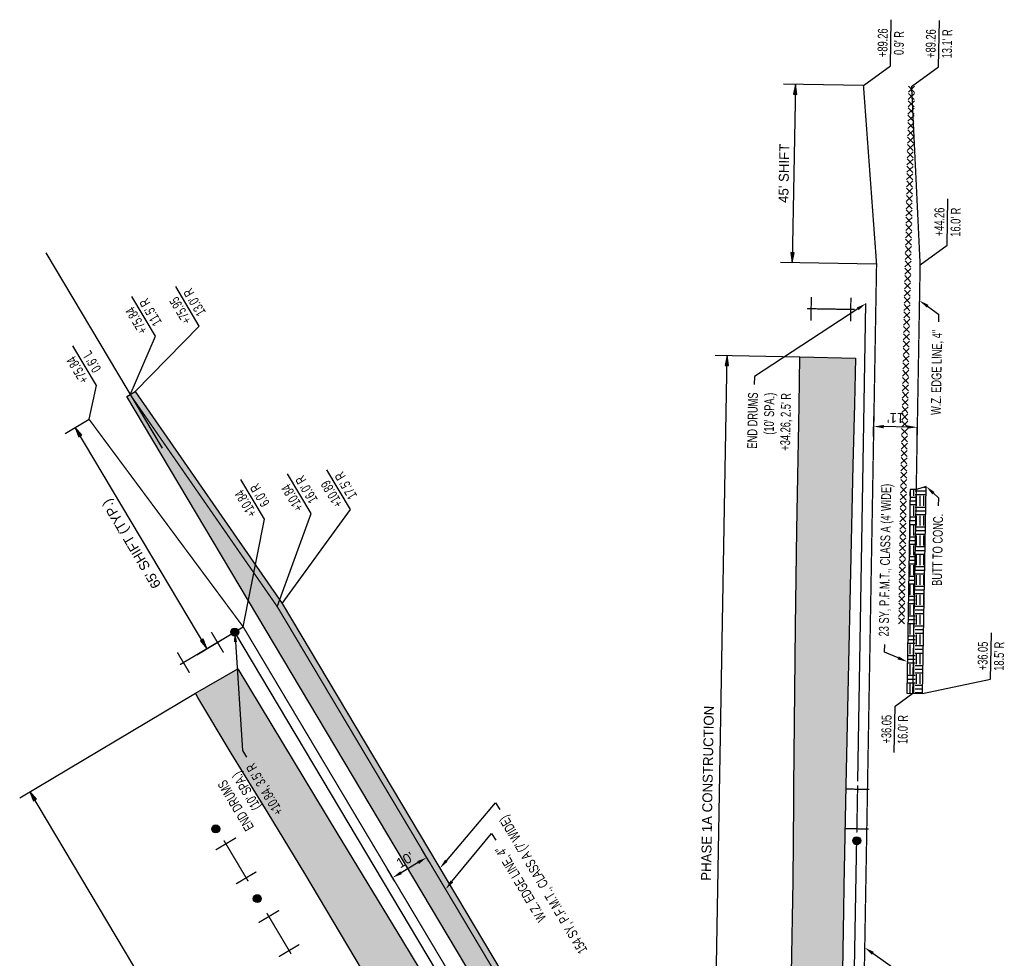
# Model space of a CAD drawing. Header units: feet. Extents: x 1495426 to 1498273, y 337143 to 337668.
# Tile 2 of 3: x 1495426 to 1495675, y 337310 to 337547. Entities that reach past the tile are written whole.
import ezdxf
from ezdxf import colors
from ezdxf.entities.mleader import LeaderData, LeaderLine
from ezdxf.math import Vec2, Vec3

# ---------------------------------------------------------------- set-up
doc = ezdxf.new("R2010")
doc.units = ezdxf.units.FT
doc.header["$MEASUREMENT"] = 0
for name, color, linetype in [('MT_P_Cells', 7, 'Continuous'), ('MT_P_Drums', 30, 'Continuous'), ('MT_P_Edge_Line', 7, 'Continuous'), ('MT_P_Temp_Road', 30, 'Continuous'), ('MT_P_Text', 7, 'Continuous'), ('PM_X_Edge_Line', 51, 'Continuous'), ('PV_P_Saw_Cut_Line', 62, 'Continuous'), ('SC_Shading_FullDepthRepair', 247, 'Continuous')]:
    doc.layers.add(name, color=color, linetype=linetype)
doc.styles.add('Slanted-Normal', font='font31.shx', dxfattribs={"height": 0.1})
doc.styles.get("Standard").update_dxf_attribs({"font": 'arial.ttf'})
doc.styles.add('Style-font31', font='font31.shx')
doc.linetypes.add('motdrum10', pattern='A,0,["●",Standard,S=0.167,R=0,X=-0.02,Y=-0.065],-0.5', length=0.5)
doc.dimstyles.new('COEC', dxfattribs={"dimscale": 13.9, "dimtxt": 0.18, "dimasz": 0.18, "dimexe": 0.18, "dimexo": 0.0625, "dimgap": 0.09, "dimtad": 1, "dimzin": 0, "dimdsep": 46, "dimtxsty": 'Standard', "dimcen": 0.09, "dimclrd": 256, "dimclre": 256, "dimclrt": 256, "dimaunit": 1, "dimadec": 4, "dimazin": 0, "dimtfac": 1, "dimtofl": 0, "dimtmove": 0, "dimatfit": 3, "dimfxl": 1, "dimtolj": 1, "dimtzin": 0, "dimlwd": -1, "dimlwe": -1, "dimarcsym": 0})
pattern_1 = [(359.8, (0.5917, 0.048), (2.5087113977, 2.4912581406), [1.317, -1.183]), (359.8, (0.6, 2.448), (2.5087113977, 2.4912581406), [1.317, -1.183]), (89.8, (0.052, 0.5913), (-2.4912581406, 2.5087113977), [1.317, -1.183]), (89.8, (2.452, 0.583), (-2.4912581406, 2.5087113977), [1.317, -1.183]), (44.8, (1.9087, 0.0433), (0.0087266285, 2.4999847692), [0.76575, -2.769783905]), (44.8, (0.0567, 1.9083), (0.0087266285, 2.4999847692), [0.76575, -2.769783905]), (134.8, (2.4566, 1.9), (-2.4999847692, 0.0087266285), [0.76575, -2.769783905]), (134.8, (0.5917, 0.048), (-2.4999847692, 0.0087266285), [0.76575, -2.769783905]), (44.8, (2, -0.007), (0.0087266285, 2.4999847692), [0.7071067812, -2.828427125]), (44.8, (0.007, 2), (0.0087266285, 2.4999847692), [0.7071067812, -2.828427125]), (134.8, (0.007, 2), (-2.4999847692, 0.0087266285), [0.7071067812, -2.828427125]), (134.8, (0.5, -0.0017), (-2.4999847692, 0.0087266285), [0.7071067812, -2.828427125])]

# ---------------------------------------------------------------- blocks, each defined once
blk = doc.blocks.new('*D1085')
at = {"layer": 'Defpoints', "color": 0, "transparency": 16777216}
for p in [(1495642.04, 337444.72), (1495641.98, 337441.22), (1495652.98, 337441.03)]:
    blk.add_point(p, dxfattribs=at)
at = {"layer": 'MT_P_Text', "transparency": 16777216}
for p, q in [((1495641.99, 337442.22), (1495642.08, 337447.22)), ((1495652.99, 337442.03), (1495653.08, 337447.03)), ((1495650.54, 337444.57), (1495644.54, 337444.68))]:
    blk.add_line(p, q, dxfattribs=at)
for points in [[(1495644.54, 337445.09), (1495644.53, 337444.26), (1495642.04, 337444.72)], [(1495650.54, 337444.99), (1495650.53, 337444.16), (1495653.04, 337444.53)]]:
    blk.add_solid(points, dxfattribs=at)
at = {"layer": 'MT_P_Text', "transparency": 16777216, "insert": (1495647.58, 337446.88), "char_height": 2.5, "attachment_point": 5, "rotation": 179.0089, "style": 'Style-font31'}
blk.add_mtext("\\A1;11'", dxfattribs=at)
blk = doc.blocks.new('*U1086')
at = {"layer": 'MT_P_Text', "flags": 128}
for points in [[(0.77, 0.76), (-0.77, -0.76)], [(0.76, -0.77), (-0.76, 0.77)]]:
    blk.add_lwpolyline(points, dxfattribs=at)
blk = doc.blocks.new('*U1087')
at = {"layer": 'MT_P_Text', "color": 0, "linetype": 'ByBlock', "lineweight": -2, "transparency": 16777216}
for p, rotation in [((1495651.53, 337528.06), 88.86203070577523), ((1495651.57, 337529.9), 88.86203070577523), ((1495651.5, 337526.22), 88.86203070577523), ((1495651.42, 337522.54), 88.86203070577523), ((1495651.46, 337524.38), 88.86203070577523), ((1495651.39, 337520.71), 88.86203070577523), ((1495651.35, 337518.87), 88.86203070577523), ((1495651.28, 337515.19), 88.86203070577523), ((1495651.32, 337517.03), 88.86203070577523), ((1495651.24, 337513.35), 88.86203070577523), ((1495651.21, 337511.51), 88.86203070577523), ((1495651.13, 337507.83), 88.86203070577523), ((1495651.17, 337509.67), 88.86203070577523), ((1495651.1, 337505.99), 88.86203070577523), ((1495651.06, 337504.15), 88.86203070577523), ((1495650.99, 337500.47), 88.86203070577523), ((1495651.02, 337502.31), 88.86203070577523), ((1495650.95, 337498.63), 88.86203070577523), ((1495650.91, 337496.8), 88.86203070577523), ((1495650.84, 337493.12), 88.86203070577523), ((1495650.88, 337494.96), 88.86203070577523), ((1495650.8, 337491.28), 88.86203070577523), ((1495650.77, 337489.44), 88.86203070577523), ((1495650.69, 337485.76), 88.7018373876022), ((1495650.73, 337487.6), 88.86203070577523), ((1495650.65, 337483.92), 88.7018373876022), ((1495650.56, 337480.24), 88.7018373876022), ((1495650.61, 337482.08), 88.7018373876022), ((1495650.52, 337478.4), 88.7018373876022), ((1495650.48, 337476.57), 88.7018373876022), ((1495650.4, 337472.89), 88.7018373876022), ((1495650.44, 337474.73), 88.7018373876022), ((1495650.36, 337471.05), 88.7018373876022), ((1495650.31, 337469.21), 88.7018373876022), ((1495650.24, 337465.53), 88.91388802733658), ((1495650.28, 337467.37), 88.91388802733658), ((1495650.21, 337463.69), 88.91388802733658), ((1495650.17, 337461.85), 88.91388802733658), ((1495650.1, 337458.17), 88.91388802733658), ((1495650.14, 337460.01), 88.91388802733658), ((1495650.07, 337456.33), 88.91388802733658), ((1495650.03, 337454.5), 88.91388802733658), ((1495649.96, 337450.82), 88.91388802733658), ((1495650, 337452.66), 88.91388802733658), ((1495649.93, 337448.98), 88.91388802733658), ((1495649.89, 337447.14), 88.91388802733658), ((1495649.82, 337443.46), 88.91388802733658), ((1495649.86, 337445.3), 88.91388802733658), ((1495649.79, 337441.62), 88.91388802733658), ((1495649.72, 337437.94), 88.91388802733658), ((1495649.75, 337439.78), 88.91388802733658), ((1495649.68, 337436.1), 88.91388802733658), ((1495649.65, 337434.26), 88.91388802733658), ((1495649.58, 337430.59), 88.91388802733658), ((1495649.61, 337432.42), 88.91388802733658), ((1495649.54, 337428.75), 88.91388802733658), ((1495649.51, 337426.91), 89.16095137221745), ((1495649.46, 337423.23), 89.16095137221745), ((1495649.49, 337425.07), 89.16095137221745), ((1495649.43, 337421.39), 89.16095137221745), ((1495649.4, 337419.55), 89.16095137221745), ((1495649.35, 337415.87), 89.16095137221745), ((1495649.38, 337417.71), 89.16095137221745), ((1495649.32, 337414.03), 89.16095137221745), ((1495649.3, 337412.19), 89.16095137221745), ((1495649.24, 337408.51), 89.16095137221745), ((1495649.27, 337410.35), 89.16095137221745), ((1495649.22, 337406.67), 89.16095137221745), ((1495649.19, 337404.83), 89.16095137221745), ((1495649.13, 337401.16), 89.16095137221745), ((1495649.16, 337403), 89.16095137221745), ((1495649.11, 337399.32), 89.16095137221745), ((1495649.08, 337397.48), 89.16095137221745), ((1495649.05, 337395.64), 89.16095137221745)]:
    blk.add_blockref('*U1086', p, dxfattribs=dict(at, rotation=rotation))
blk = doc.blocks.new('*D1101')
at = {"layer": 'Defpoints', "color": 0, "transparency": 16777216}
for p in [(1495530.22, 337334.06, 924.02), (1495520.55, 337330.75), (1495521.63, 337328.94, 924.02)]:
    blk.add_point(p, dxfattribs=at)
at = {"layer": 'MT_P_Text', "transparency": 16777216}
for p, q in [((1495529.71, 337334.91), (1495527.87, 337338.01)), ((1495527, 337334.58), (1495522.7, 337332.02)), ((1495521.11, 337329.8), (1495519.27, 337332.89))]:
    blk.add_line(p, q, dxfattribs=at)
for points in [[(1495526.78, 337334.94), (1495527.21, 337334.22), (1495529.14, 337335.86)], [(1495522.49, 337332.38), (1495522.91, 337331.67), (1495520.55, 337330.75)]]:
    blk.add_solid(points, dxfattribs=at)
at = {"layer": 'MT_P_Text', "transparency": 16777216, "insert": (1495523.7, 337335.24), "char_height": 2.5, "attachment_point": 5, "rotation": 30.7661, "style": 'Style-font31'}
blk.add_mtext("\\A1;10'", dxfattribs=at)

msp = doc.modelspace()

# ---------------------------------------------------------------- hatches: boundary and pattern name
at = {"layer": 'MT_P_Drums'}
h = msp.add_hatch(color=256, dxfattribs=at)
h.dxf.hatch_style = 1
edge = h.paths.add_edge_path()
edge.add_arc((1495480.699, 337392.801), 1, 0, 360)
h = msp.add_hatch(color=256, dxfattribs=at)
h.dxf.hatch_style = 1
edge = h.paths.add_edge_path()
edge.add_arc((1495475.907, 337343.088), 1, 0, 360)
h = msp.add_hatch(color=256, dxfattribs=at)
h.dxf.hatch_style = 1
edge = h.paths.add_edge_path()
edge.add_arc((1495637.745, 337340.107), 1, 0, 360)
h = msp.add_hatch(color=256, dxfattribs=at)
h.dxf.hatch_style = 1
edge = h.paths.add_edge_path()
edge.add_arc((1495486.375, 337325.473), 1, 0, 360)
at = {"layer": 'MT_P_Temp_Road'}
h = msp.add_hatch(dxfattribs=at)
h.set_pattern_fill('EARTH', color=247, scale=10)
h.paths.add_polyline_path([(1495453.411, 337452.323), (1495455.556, 337453.6), (1495492.702, 337400.007), (1495571.31, 337267.965), (1495565.295, 337264.384)])
h = msp.add_hatch(dxfattribs=at)
h.set_pattern_fill('EARTH', color=247, scale=10)
h.paths.add_polyline_path([(1495651.263, 337428.8), (1495650.374, 337377.394), (1495654.373, 337377.324), (1495655.278, 337429.584), (1495652.806, 337428.773)])
at = {"layer": 'MT_P_Text'}
h = msp.add_hatch(color=256, dxfattribs=at)
h.dxf.hatch_style = 1
h.paths.add_polyline_path([(1495622.253, 337531.114), (1495621.793, 337528.622), (1495622.627, 337528.607)])
h = msp.add_hatch(color=256, dxfattribs=at)
h.dxf.hatch_style = 1
h.paths.add_polyline_path([(1495621.475, 337486.121), (1495621.935, 337488.613), (1495621.102, 337488.628)])
h = msp.add_hatch(color=256, dxfattribs=at)
h.dxf.hatch_style = 1
h.paths.add_polyline_path([(1495604.988, 337462.648), (1495604.528, 337460.155), (1495605.361, 337460.141)])
h = msp.add_hatch(color=256, dxfattribs=at)
h.dxf.hatch_style = 1
h.paths.add_polyline_path([(1495440.417, 337444.467), (1495441.338, 337442.106), (1495442.054, 337442.532)])
h = msp.add_hatch(color=256, dxfattribs=at)
h.dxf.hatch_style = 1
h.paths.add_polyline_path([(1495473.667, 337388.615), (1495472.746, 337390.976), (1495472.03, 337390.55)])
h = msp.add_hatch(color=256, dxfattribs=at)
h.dxf.hatch_style = 1
h.paths.add_polyline_path([(1495428.97, 337352.493), (1495429.891, 337350.132), (1495430.607, 337350.558)])
at = {"layer": 'SC_Shading_FullDepthRepair'}
h = msp.add_hatch(dxfattribs=at)
h.set_pattern_fill('OCTA-DOT', color=256, scale=2.5, angle=359.8)
h.set_pattern_definition(pattern_1)
h.paths.add_polyline_path([(1495632.993, 337240.875), (1495618.354, 337241.128), (1495618.632, 337254.321), (1495619.034, 337273.403), (1495620.911, 337283.302), (1495621.29, 337306.611), (1495621.67, 337329.919), (1495621.836, 337349.9), (1495621.869, 337353.91), (1495621.936, 337361.896), (1495622.002, 337369.881), (1495622.314, 337394.242), (1495622.626, 337418.603), (1495623.174, 337450.115), (1495623.41, 337462.329), (1495637.397, 337461.96), (1495637.134, 337450.379), (1495636.785, 337434.983), (1495636.174, 337408.006), (1495635.562, 337381.03), (1495634.951, 337354.053), (1495634.731, 337341.317), (1495634.51, 337328.581), (1495634.407, 337322.581), (1495634.053, 337302.155), (1495633.7, 337281.728), (1495633.347, 337261.301)])
h = msp.add_hatch(dxfattribs=at)
h.set_pattern_fill('OCTA-DOT', color=256, scale=2.5, angle=359.8)
h.set_pattern_definition(pattern_1)
h.paths.add_polyline_path([(1495582.717, 337216.338), (1495571.464, 337209.074), (1495568.434, 337214.166), (1495561.202, 337226.351), (1495557.614, 337232.391), (1495550.714, 337244.511), (1495548.921, 337247.531), (1495540.227, 337262.671), (1495528.314, 337282.095), (1495516.401, 337301.519), (1495507.385, 337316.667), (1495498.369, 337331.815), (1495489.093, 337347.018), (1495479.817, 337362.221), (1495471.383, 337376.3), (1495470.746, 337377.363), (1495481.441, 337383.494), (1495506.76, 337341.705), (1495523.077, 337314.774), (1495532.079, 337299.916)])

# ---------------------------------------------------------------- linework, layer by layer
at = {"layer": 'MT_P_Cells', "color": 30, "const_width": 0.333, "flags": 128}
for points in [[(1495626.17, 337471.463), (1495626.274, 337477.462)], [(1495636.169, 337471.29), (1495636.273, 337477.289)], [(1495625.222, 337474.479), (1495637.22, 337474.272)], [(1495477.863, 337387.622), (1495474.794, 337392.777)], [(1495466.877, 337384.573), (1495477.188, 337390.711)], [(1495469.271, 337382.506), (1495466.201, 337387.662)], [(1495481.035, 337340.851), (1495475.879, 337337.781)], [(1495484.084, 337329.864), (1495477.946, 337340.175)], [(1495486.15, 337332.258), (1495480.995, 337329.189)], [(1495491.883, 337322.486), (1495486.727, 337319.417)], [(1495494.932, 337311.499), (1495488.793, 337321.811)], [(1495496.998, 337313.893), (1495491.842, 337310.824)]]:
    msp.add_lwpolyline(points, dxfattribs=at)
at = {"layer": 'MT_P_Cells', "color": 30, "const_width": 0.333, "elevation": 926.113, "flags": 128}
for points in [[(1495637.969, 337354.105), (1495637.762, 337342.107)], [(1495634.953, 337353.157), (1495640.952, 337353.053)], [(1495634.78, 337343.159), (1495640.779, 337343.055)]]:
    msp.add_lwpolyline(points, dxfattribs=at)
at = {"layer": 'MT_P_Drums', "linetype": 'motdrum10', "flags": 128}
for points in [[(1495637.987, 337355.105), (1495640.075, 337475.798)], [(1495591.251, 337207.099), (1495480.699, 337392.801)], [(1495635.847, 337231.441), (1495637.745, 337341.107)]]:
    msp.add_lwpolyline(points, dxfattribs=at)
at = {"layer": 'MT_P_Drums'}
for centre in [(1495480.699, 337392.801), (1495475.907, 337343.088), (1495637.745, 337340.107, 926.113), (1495486.375, 337325.473)]:
    msp.add_circle(centre, 1, dxfattribs=at)
at = {"layer": 'MT_P_Edge_Line', "color": 2, "flags": 128}
msp.add_lwpolyline([(1495638.347, 337231.397, 0.333, 0.333, 0), (1495642.747, 337485.753, 0.333, 0.333, 0), (1495639.437, 337530.817, 0, 0, 0)], format="xyseb", dxfattribs=at)
at = {"layer": 'MT_P_Edge_Line', "flags": 128}
msp.add_lwpolyline([(1495651.874, 337377.368, 0.333, 0.333, 0), (1495653.746, 337485.563, 0.333, 0.333, 0), (1495651.585, 337530.607, 0, 0, 0)], format="xyseb", dxfattribs=at)
at = {"layer": 'MT_P_Edge_Line', "const_width": 0.333, "flags": 128}
msp.add_lwpolyline([(1495582.627, 337246.022), (1495491.44, 337399.196), (1495454.324, 337452.746)], dxfattribs=at)
at = {"layer": 'MT_P_Edge_Line', "color": 2, "const_width": 0.333, "flags": 128}
msp.add_lwpolyline([(1495593.399, 337208.378), (1495482.847, 337394.08), (1495443.905, 337446.544)], dxfattribs=at)
at = {"layer": 'MT_P_Temp_Road', "flags": 128}
for points in [[(1495453.411, 337452.323), (1495455.556, 337453.6), (1495492.702, 337400.007), (1495571.31, 337267.965), (1495565.295, 337264.384)], [(1495651.263, 337428.8), (1495650.374, 337377.394), (1495654.373, 337377.324), (1495655.278, 337429.584), (1495652.806, 337428.773)]]:
    msp.add_lwpolyline(points, close=True, dxfattribs=at)
at = {"layer": 'MT_P_Text', "flags": 128}
for points in [[(1495646.255, 337535.795), (1495646.457, 337547.467)], [(1495658.403, 337535.585), (1495658.605, 337547.257)], [(1495639.437, 337530.817), (1495646.255, 337535.795)], [(1495651.585, 337530.607), (1495658.403, 337535.585)], [(1495639.437, 337530.817), (1495619.254, 337531.166)], [(1495622.253, 337531.114), (1495621.475, 337486.121)], [(1495622.253, 337531.114), (1495621.793, 337528.622), (1495622.627, 337528.607), (1495622.253, 337531.114)], [(1495660.564, 337490.541), (1495660.766, 337502.212)], [(1495621.475, 337486.121), (1495621.935, 337488.613), (1495621.102, 337488.628), (1495621.475, 337486.121)], [(1495653.746, 337485.563), (1495660.564, 337490.541)], [(1495642.747, 337485.753), (1495618.475, 337486.173)], [(1495471.746, 337470.062), (1495465.775, 337480.093)], [(1495460.648, 337467.533), (1495454.676, 337477.563)], [(1495455.556, 337453.6), (1495471.746, 337470.062)], [(1495454.324, 337452.746), (1495460.648, 337467.533)], [(1495445.78, 337455.06), (1495439.809, 337465.09)], [(1495601.161, 337241.425), (1495604.988, 337462.648)], [(1495601.988, 337462.7), (1495623.41, 337462.329)], [(1495604.988, 337462.648), (1495604.528, 337460.155), (1495605.361, 337460.141), (1495604.988, 337462.648)], [(1495443.905, 337446.544), (1495445.78, 337455.06)], [(1495437.839, 337442.932), (1495443.905, 337446.544)], [(1495473.667, 337388.615), (1495440.417, 337444.467)], [(1495440.417, 337444.467), (1495441.338, 337442.106), (1495442.054, 337442.532), (1495440.417, 337444.467)], [(1495509.952, 337423.72), (1495503.981, 337433.75)], [(1495488.235, 337421.297), (1495482.264, 337431.327)], [(1495500.007, 337422.772), (1495494.036, 337432.802)], [(1495491.44, 337399.196), (1495500.007, 337422.772)], [(1495492.702, 337400.007), (1495509.952, 337423.72)], [(1495482.847, 337394.08), (1495488.235, 337421.297)], [(1495471.089, 337387.08), (1495482.847, 337394.08)], [(1495671.528, 337380.918), (1495671.73, 337392.589)], [(1495473.667, 337388.615), (1495472.746, 337390.976), (1495472.03, 337390.55), (1495473.667, 337388.615)], [(1495654.373, 337377.324), (1495671.528, 337380.918)], [(1495426.392, 337350.959), (1495470.746, 337377.363)], [(1495647.419, 337374.084), (1495651.874, 337377.368)], [(1495647.217, 337362.413), (1495647.419, 337374.084)], [(1495529.295, 337183.97), (1495428.97, 337352.493)], [(1495428.97, 337352.493), (1495429.891, 337350.132), (1495430.607, 337350.558), (1495428.97, 337352.493)]]:
    msp.add_lwpolyline(points, dxfattribs=at)
at = {"layer": 'PM_X_Edge_Line', "flags": 128}
msp.add_lwpolyline([(1495433.015, 337488.54), (1495462.337, 337439.285)], dxfattribs=at)
at = {"layer": 'PV_P_Saw_Cut_Line', "flags": 128}
for points in [[(1495621.29, 337306.611), (1495621.67, 337329.919), (1495621.836, 337349.9), (1495621.869, 337353.91), (1495621.936, 337361.896), (1495622.002, 337369.881), (1495622.314, 337394.242), (1495622.626, 337418.603), (1495623.174, 337450.115), (1495623.41, 337462.329), (1495637.397, 337461.96), (1495637.134, 337450.379), (1495636.785, 337434.983), (1495636.174, 337408.006), (1495635.562, 337381.03), (1495634.951, 337354.053), (1495634.731, 337341.317), (1495634.51, 337328.581), (1495634.407, 337322.581), (1495634.053, 337302.155)], [(1495582.717, 337216.338), (1495571.464, 337209.074), (1495568.434, 337214.166), (1495561.202, 337226.351), (1495557.614, 337232.391), (1495550.714, 337244.511), (1495548.921, 337247.531), (1495540.227, 337262.671), (1495528.314, 337282.095), (1495516.401, 337301.519), (1495507.385, 337316.667), (1495498.369, 337331.815), (1495489.093, 337347.018), (1495479.817, 337362.221), (1495471.383, 337376.3), (1495470.746, 337377.363), (1495481.441, 337383.494), (1495506.76, 337341.705), (1495523.077, 337314.774), (1495532.079, 337299.916), (1495582.717, 337216.338)]]:
    msp.add_lwpolyline(points, dxfattribs=at)

# ---------------------------------------------------------------- block references
at = {"layer": 'MT_P_Text'}
msp.add_blockref('*U1087', (0, 0), dxfattribs=at)

# ---------------------------------------------------------------- texts
at = {"layer": 'MT_P_Text', "char_height": 2.5, "width": 57.83255, "attachment_point": 5, "style": 'Slanted-Normal'}
for s, insert, rotation in [('{\\W0.7;+89.26}', (1495644.296, 337541.643), 89.00895), ("{\\W0.7;0.9' R}", (1495648.416, 337541.572), 89.00895), ('{\\W0.7;+89.26}', (1495656.443, 337541.433), 89.00895), ("{\\W0.7;13.1' R}", (1495660.564, 337541.362), 89.00895), ("45' SHIFT", (1495619.364, 337508.661), 89.00895), ('{\\W0.7;+44.26}', (1495658.604, 337496.389), 89.00895), ("{\\W0.7;16.0' R}", (1495662.725, 337496.317), 89.00895), ("{\\W0.7;13.0' R}", (1495470.543, 337476.111), 120.76608), ("{\\W0.7;11.5' R}", (1495459.445, 337473.581), 120.76608), ('{\\W0.7;+75.95}', (1495467.002, 337474.003), 120.76608), ('{\\W0.7;+75.84}', (1495455.903, 337471.473), 120.76608), ("{\\W0.7;0.6' L}", (1495444.577, 337461.109), 120.76608), ('{\\W0.7;+75.84}', (1495441.036, 337459.001), 120.76608), ("{\\W0.7;16.0' R}", (1495498.804, 337428.821), 120.76608), ("{\\W0.7;17.5' R}", (1495508.749, 337429.768), 120.76608), ("{\\W0.7;6.0' R}", (1495487.032, 337427.345), 120.76608), ('{\\W0.7;+10.84}', (1495495.263, 337426.713), 120.76608), ('{\\W0.7;+10.89}', (1495505.208, 337427.66), 120.76608), ('{\\W0.7;+10.84}', (1495483.491, 337425.237), 120.76608), ("65' SHIFT (TYP.)", (1495454.894, 337415.262), 120.76608), ('{\\W0.7;+36.05}', (1495669.568, 337386.766), 89.00895), ("{\\W0.7;18.5' R}", (1495673.689, 337386.694), 89.00895), ('PHASE 1A CONSTRUCTION', (1495600.075, 337352.088), 89.00895), ('{\\W0.7;+36.05}', (1495645.257, 337368.26), 89.00895), ("{\\W0.7;16.0' R}", (1495649.378, 337368.189), 89.00895)]:
    msp.add_mtext(s, dxfattribs=dict(at, insert=insert, rotation=rotation))

# ---------------------------------------------------------------- dimensions: what is measured, and where the dimension line sits
at = {"layer": 'MT_P_Text'}
for p1, p2, distance, text, picture, middle in [((1495652.975, 337441.035), (1495641.977, 337441.225), -3.497, "11'", '*D1085', (1495647.575, 337446.876)), ((1495530.219, 337334.056), (1495521.626, 337328.94), -2.1, "10'", '*D1101', (1495523.697, 337335.236, -924.019))]:
    dim = msp.add_aligned_dim(p1=p1, p2=p2, distance=distance, text=text, dimstyle='COEC', override={"dimscale": 20, "dimtxt": 0.125, "dimasz": 0.125, "dimexe": 0.125, "dimexo": 0.05, "dimgap": 0.05, "dimtxsty": 'Style-font31'}, dxfattribs=at)
    dim.commit()
    dim.dimension.update_dxf_attribs({"geometry": picture, "text_midpoint": middle})

# ---------------------------------------------------------------- leaders
ml = msp.add_multileader_mtext('Standard', dxfattribs=at)
ml.set_content('{\\W0.7;W.Z. EDGE LINE, 4"}', color=256, style='Slanted-Normal')
ml.set_leader_properties()
ml.build(insert=Vec2(0, 0))
ml.multileader.update_dxf_attribs({"text_right_attachment_type": 3, "dogleg_length": 0.1, "arrow_head_size": 2.5, "scale": 20})
ctx = ml.context
ctx.base_point, ctx.scale, ctx.char_height, ctx.arrow_head_size, ctx.plane_origin, ctx.plane_x_axis, ctx.plane_y_axis = Vec3(1495657.882, 337442.244), 20, 2.5, 2.5, Vec3(1495647.773, 337543.65), Vec3(0.0172963, 0.9998504), Vec3(-0.9998504, 0.0172963)
ctx.right_attachment, ctx.text_align_type = 3, 2
notes = []
notes.append((ctx, [(1, (1, 1, 0), (1495658.416, 337473.129), (-0.0172963, -0.9998504), 2, [(0, [(1495653.589, 337476.522)], 0, [])])]))
ctx.mtext.insert, ctx.mtext.text_direction, ctx.mtext.rotation, ctx.mtext.alignment, ctx.mtext.flow_direction = Vec3(1495656.819, 337469.156), Vec3(0.0172963, 0.9998504), 1.5534992, 3, 5
ml = msp.add_multileader_mtext('Standard', dxfattribs=at)
ml.set_content("{\\W0.7;END DRUMS\\P(10' SPA.)\\P+34.26, 2.5' R}", color=256, style='Slanted-Normal')
ml.set_leader_properties()
ml.build(insert=Vec2(0, 0))
ml.multileader.update_dxf_attribs({"dogleg_length": 0.1, "arrow_head_size": 2.5, "scale": 20})
ctx = ml.context
ctx.base_point, ctx.scale, ctx.char_height, ctx.arrow_head_size, ctx.plane_origin, ctx.plane_x_axis, ctx.plane_y_axis = Vec3(1495611.473, 337432.457), 20, 2.5, 2.5, Vec3(1495616.14, 337499.113), Vec3(0.0172963, 0.9998504), Vec3(-0.9998504, 0.0172963)
ctx.text_align_type = 2
notes.append((ctx, [(1, (1, 1, 0), (1495611.903, 337457.315), (-0.0172963, -0.9998504), 2, [(0, [(1495640.075, 337475.798)], 0, [])])]))
ctx.mtext.insert, ctx.mtext.text_direction, ctx.mtext.rotation, ctx.mtext.alignment, ctx.mtext.flow_direction = Vec3(1495610.306, 337453.342), Vec3(0.0172963, 0.9998504), 1.5534992, 3, 5
ml = msp.add_multileader_mtext('Standard', dxfattribs=at)
ml.set_content('{\\W0.7;BUTT TO CONC.}', color=256, style='Slanted-Normal')
ml.set_leader_properties()
ml.build(insert=Vec2(0, 0))
ml.multileader.update_dxf_attribs({"text_right_attachment_type": 3, "dogleg_length": 0.1, "arrow_head_size": 2.5, "scale": 20})
ctx = ml.context
ctx.base_point, ctx.scale, ctx.char_height, ctx.arrow_head_size, ctx.plane_origin, ctx.plane_x_axis, ctx.plane_y_axis = Vec3(1495657.92, 337400.828), 20, 2.5, 2.5, Vec3(1495648.059, 337484.159), Vec3(0.0172963, 0.9998504), Vec3(-0.9998504, 0.0172963)
ctx.right_attachment, ctx.text_align_type = 3, 2
notes.append((ctx, [(1, (1, 1, 0), (1495658.367, 337426.672), (-0.0172963, -0.9998504), 2, [(0, [(1495655.278, 337429.584)], 0, [])])]))
ctx.mtext.insert, ctx.mtext.text_direction, ctx.mtext.rotation, ctx.mtext.alignment, ctx.mtext.flow_direction = Vec3(1495657.048, 337422.694), Vec3(0.0172963, 0.9998504), 1.5534992, 3, 5
ml = msp.add_multileader_mtext('Standard', dxfattribs=at)
ml.set_content("{\\W0.7;23 SY, P.F.M.T., CLASS A (4' WIDE)}", color=256, style='Slanted-Normal')
ml.set_leader_properties()
ml.build(insert=Vec2(0, 0))
ml.multileader.update_dxf_attribs({"text_right_attachment_type": 3, "dogleg_length": 0.1, "arrow_head_size": 2.5, "scale": 20})
ctx = ml.context
ctx.base_point, ctx.scale, ctx.char_height, ctx.arrow_head_size, ctx.plane_origin, ctx.plane_x_axis, ctx.plane_y_axis = Vec3(1495644.794, 337389.694), 20, 2.5, 2.5, Vec3(1495635.02, 337479.083), Vec3(0.0172963, 0.9998504), Vec3(-0.9998504, 0.0172963)
ctx.right_attachment = 3
notes.append((ctx, [(0, (1, 1, 0), (1495644.76, 337387.694), (0.0172963, 0.9998504), 2, [(0, [(1495650.511, 337385.307)], 0, [])])]))
ctx.mtext.insert, ctx.mtext.text_direction, ctx.mtext.rotation, ctx.mtext.flow_direction = Vec3(1495643.301, 337391.72), Vec3(0.0172963, 0.9998504), 1.5534992, 5
ml = msp.add_multileader_mtext('Standard', dxfattribs=at)
ml.set_content("{\\W0.7;END DRUMS\\P(10' SPA.)\\P+10.84, 3.5' R}", color=256, style='Slanted-Normal')
ml.set_leader_properties()
ml.build(insert=Vec2(0, 0))
ml.multileader.update_dxf_attribs({"text_right_attachment_type": 3, "dogleg_length": 0.1, "arrow_head_size": 2.5, "scale": 20})
ctx = ml.context
ctx.base_point, ctx.scale, ctx.char_height, ctx.arrow_head_size, ctx.plane_origin, ctx.plane_x_axis, ctx.plane_y_axis = Vec3(1495487.972, 337337.71), 20, 2.5, 2.5, Vec3(1495435.015, 337416.711), Vec3(-0.5115342, 0.8592629), Vec3(-0.8592629, -0.5115342)
ctx.right_attachment, ctx.text_align_type = 3, 2
notes.append((ctx, [(1, (1, 1, 0), (1495482.671, 337362.905), (0.5115342, -0.8592629), 2, [(0, [(1495480.699, 337392.801)], 0, [])])]))
ctx.mtext.insert, ctx.mtext.text_direction, ctx.mtext.rotation, ctx.mtext.alignment, ctx.mtext.flow_direction = Vec3(1495476.244, 337354.424), Vec3(-0.5115342, 0.8592629), 2.1077657, 3, 5
ml = msp.add_multileader_mtext('Standard', dxfattribs=at)
ml.set_content("{\\W0.7;154 SY, P.F.M.T., CLASS A (7' WIDE)}", color=256, style='Slanted-Normal')
ml.set_leader_properties()
ml.build(insert=Vec2(0, 0))
ml.multileader.update_dxf_attribs({"text_right_attachment_type": 3, "dogleg_length": 0.1, "arrow_head_size": 2.5, "scale": 20})
ctx = ml.context
ctx.base_point, ctx.scale, ctx.char_height, ctx.arrow_head_size, ctx.plane_origin, ctx.plane_x_axis, ctx.plane_y_axis = Vec3(1495573.603, 337304.278), 20, 2.5, 2.5, Vec3(1495501.923, 337399.594), Vec3(-0.5115342, 0.8592629), Vec3(-0.8592629, -0.5115342)
ctx.right_attachment, ctx.text_align_type = 3, 2
notes.append((ctx, [(1, (1, 1, 0), (1495546.563, 337349.7), (0.5115342, -0.8592629), 2, [(0, [(1495532.5, 337333.157)], 0, [])])]))
ctx.mtext.insert, ctx.mtext.text_direction, ctx.mtext.rotation, ctx.mtext.alignment, ctx.mtext.flow_direction = Vec3(1495547.296, 337345.481), Vec3(-0.5115342, 0.8592629), 2.1077657, 3, 5
ml = msp.add_multileader_mtext('Standard', dxfattribs=at)
ml.set_content('{\\W0.7;W.Z. EDGE LINE, 4"}', color=256, style='Slanted-Normal')
ml.set_leader_properties()
ml.build(insert=Vec2(0, 0))
ml.multileader.update_dxf_attribs({"text_right_attachment_type": 3, "dogleg_length": 0.1, "arrow_head_size": 2.5, "scale": 20})
ctx = ml.context
ctx.base_point, ctx.scale, ctx.char_height, ctx.arrow_head_size, ctx.plane_origin, ctx.plane_x_axis, ctx.plane_y_axis = Vec3(1495561.359, 337315.42), 20, 2.5, 2.5, Vec3(1495500.919, 337391.856), Vec3(-0.5115342, 0.8592629), Vec3(-0.8592629, -0.5115342)
ctx.right_attachment, ctx.text_align_type = 3, 2
notes.append((ctx, [(1, (1, 1, 0), (1495545.558, 337341.962), (0.5115342, -0.8592629), 2, [(0, [(1495533.921, 337327.837)], 0, [])])]))
ctx.mtext.insert, ctx.mtext.text_direction, ctx.mtext.rotation, ctx.mtext.alignment, ctx.mtext.flow_direction = Vec3(1495546.291, 337337.743), Vec3(-0.5115342, 0.8592629), 2.1077657, 3, 5
ml = msp.add_multileader_mtext('Standard', dxfattribs=at)
ml.set_content('{\\W0.7;W.Z. EDGE LINE, 4"\\P(YELLOW)}', color=256, style='Slanted-Normal')
ml.set_leader_properties()
ml.build(insert=Vec2(0, 0))
ml.multileader.update_dxf_attribs({"text_right_attachment_type": 3, "dogleg_length": 0.1, "arrow_head_size": 2.5, "scale": 20})
ctx = ml.context
ctx.base_point, ctx.scale, ctx.char_height, ctx.arrow_head_size, ctx.plane_origin, ctx.plane_x_axis, ctx.plane_y_axis = Vec3(1495643.492, 337276.376), 20, 2.5, 2.5, Vec3(1495637.548, 337377.71), Vec3(0.0172963, 0.9998504), Vec3(-0.9998504, 0.0172963)
ctx.right_attachment, ctx.text_align_type = 3, 2
notes.append((ctx, [(1, (1, 1, 0), (1495648.192, 337307.188), (-0.0172963, -0.9998504), 2, [(0, [(1495639.761, 337313.116)], 0, [])])]))
ctx.mtext.insert, ctx.mtext.text_direction, ctx.mtext.rotation, ctx.mtext.alignment, ctx.mtext.flow_direction = Vec3(1495642.707, 337303.283), Vec3(0.0172963, 0.9998504), 1.5534992, 3, 5
for ctx, leaders in notes:
    for number, flags, end, landing, length, lines in leaders:
        leader = LeaderData()
        leader.index, (leader.has_last_leader_line, leader.has_dogleg_vector, leader.attachment_direction) = number, flags
        leader.last_leader_point, leader.dogleg_vector, leader.dogleg_length = Vec3(end), Vec3(landing), length
        for number, points, colour, breaks in lines:
            line = LeaderLine()
            line.index, line.vertices, line.color, line.breaks = number, Vec3.list(points), colors.encode_raw_color(colour), breaks
            leader.lines.append(line)
        ctx.leaders.append(leader)

doc.saveas('drawing.dxf')
